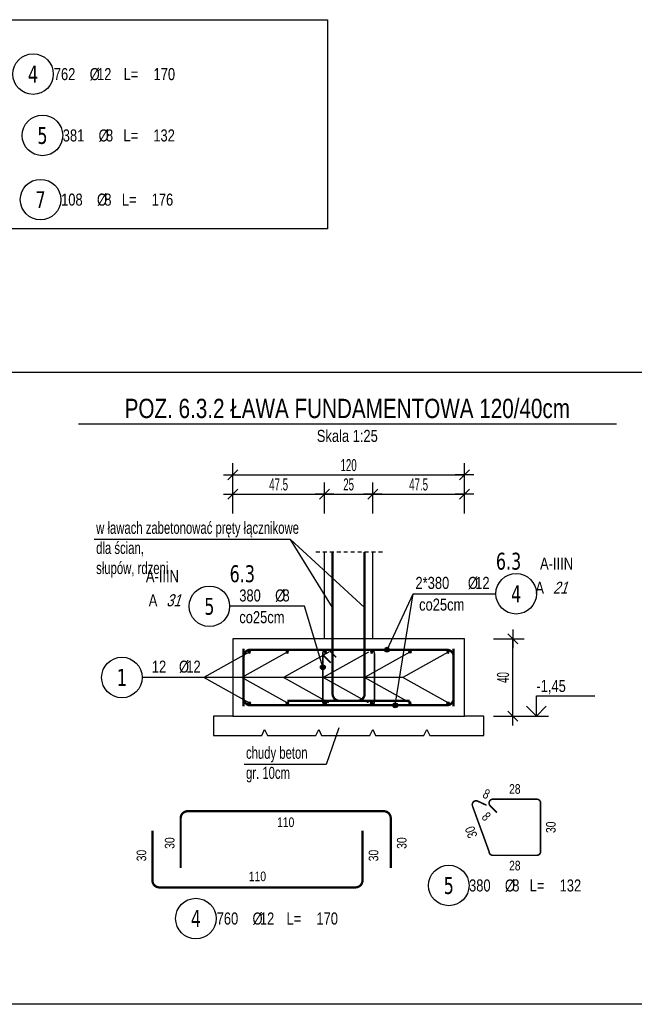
# Model space of a CAD drawing. Header units: millimetres. Extents: x -12415 to -10748, y 12360 to 13401.
# Tile 3 of 6: x -12126 to -11808, y 12891 to 13401. Entities that reach past the tile are written whole.
import ezdxf
from ezdxf.enums import TextEntityAlignment as Align

# ---------------------------------------------------------------- set-up
doc = ezdxf.new("R2010")
doc.units = ezdxf.units.MM
doc.header["$LTSCALE"] = 10
doc.linetypes.add('MP', pattern=[0.36, 0.2, -0.16])
for name, color, linetype in [('BA_lpm', 1, 'MP'), ('BA_wic', 1, 'Continuous'), ('BA_wis', 2, 'Continuous'), ('BA_wym', 1, 'Continuous'), ('BD_wic', 1, 'Continuous'), ('BZ_kot', 7, 'Continuous'), ('BZ_odn', 1, 'Continuous'), ('BZ_opi1', 7, 'Continuous'), ('BZ_opi2', 4, 'Continuous'), ('BZ_opi3', 30, 'Continuous'), ('BZ_opi4', 53, 'Continuous'), ('BZ_P_prz', 4, 'Continuous'), ('BZ_P_strz', 3, 'Continuous'), ('BZ_P_wid', 3, 'Continuous'), ('BZ_P_wyc', 134, 'Continuous'), ('BZ_prs', 2, 'Continuous'), ('BZ_sym', 7, 'Continuous'), ('BZ_txg', 3, 'Continuous'), ('BZ_txs', 2, 'Continuous'), ('BZ_wym', 1, 'Continuous')]:
    doc.layers.add(name, color=color, linetype=linetype)
doc.layers.add('BZ_obw', color=230, linetype='Continuous', plot=False)
doc.layers.add('BZ_pom', color=6, linetype='Continuous', plot=False)
doc.styles.add('BIKTBG', font='tahoma.ttf', dxfattribs={"width": 0.85})
doc.styles.add('BIKTC', font='bikromsw.shx', dxfattribs={"width": 0.85})
doc.styles.add('BIKTG', font='bikromsw.shx', dxfattribs={"width": 0.8})
doc.styles.add('BIKTS', font='bikromsw.shx', dxfattribs={"width": 0.8})
doc.styles.add('BIKWYM', font='bikromsw.shx', dxfattribs={"width": 0.6})
doc.dimstyles.new('BA_KR_25_cm', dxfattribs={"dimscale": 0.25, "dimtxt": 25, "dimasz": 1.666667, "dimexe": 24, "dimexo": 0, "dimgap": 0, "dimtad": 0, "dimdec": 1, "dimrnd": 0.5, "dimzin": 9, "dimdsep": 46, "dimtxsty": 'BIKWYM', "dimblk": 'WYM-KR', "dimcen": 0, "dimdle": 20, "dimclrd": 256, "dimclre": 256, "dimclrt": 7, "dimadec": 0, "dimazin": 0, "dimtfac": 0.033333, "dimtdec": 1, "dimtmove": 0, "dimatfit": 3, "dimldrblk": 'WYM-KR', "dimfxl": 1, "dimtvp": 0.8, "dimtolj": 1, "dimarcsym": 0})
doc.dimstyles.new('BZ_KP_25_cm', dxfattribs={"dimscale": 0.25, "dimtxt": 25, "dimasz": 1.666667, "dimexe": 24, "dimexo": 0, "dimgap": 0, "dimtad": 0, "dimdec": 1, "dimrnd": 0.5, "dimzin": 9, "dimdsep": 46, "dimtxsty": 'BIKWYM', "dimblk": 'WYM-KR', "dimblk1": 'WYM-KP', "dimblk2": 'WYM-KP', "dimsah": 1, "dimcen": 0, "dimdle": 20, "dimclrd": 256, "dimclre": 256, "dimclrt": 7, "dimadec": 0, "dimazin": 0, "dimtfac": 0.033333, "dimtdec": 1, "dimtmove": 0, "dimatfit": 3, "dimldrblk": 'WYM-KP', "dimfxl": 1, "dimtvp": 0.8, "dimtolj": 1, "dimarcsym": 0})
doc.dimstyles.new('BZ_ST_100_cm', dxfattribs={"dimtxt": 25, "dimasz": 1.666667, "dimexe": 24, "dimexo": 0, "dimgap": 0, "dimtad": 0, "dimdec": 1, "dimrnd": 0.5, "dimdsep": 46, "dimtxsty": 'BIKWYM', "dimblk": 'WYM-ST', "dimcen": 0, "dimdle": 20, "dimclrd": 256, "dimclre": 256, "dimclrt": 7, "dimadec": 0, "dimazin": 0, "dimtfac": 0.033333, "dimtdec": 1, "dimtix": 1, "dimtmove": 2, "dimatfit": 3, "dimldrblk": 'WYM-ST', "dimfxl": 25, "dimfxlon": 1, "dimtvp": 0.8, "dimtolj": 1, "dimtzin": 0, "dimarcsym": 0})

# ---------------------------------------------------------------- blocks, each defined once
blk = doc.blocks.new('eoprz')
blk = doc.blocks.new('WYM-KR')
at = {"linetype": 'ByBlock'}
blk.add_line((11.52, 0), (-11.52, 0), dxfattribs=at)
at = {"color": 7, "linetype": 'ByBlock'}
blk.add_line((6.24, 6.24), (-6.24, -6.24), dxfattribs=at)
blk = doc.blocks.new('*D31')
at = {"layer": 'BA_wym', "lineweight": -2}
for p, q in [((-11880.7, 13080.49), (-11864.7, 13080.49)), ((-11870.7, 13040.91), (-11870.7, 13080.08)), ((-11880.7, 13040.49), (-11864.7, 13040.49))]:
    blk.add_line(p, q, dxfattribs=at)
at = {"layer": 'Defpoints', "color": 0}
for p in [(-11880.7, 13080.49), (-11870.7, 13080.49), (-11880.7, 13040.49)]:
    blk.add_point(p, dxfattribs=at)
at = {"layer": 'BA_wym', "lineweight": -2, "xscale": 0.4166666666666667, "yscale": 0.4166666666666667, "zscale": 0.4166666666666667}
for p, rotation in [((-11870.7, 13080.49), 90), ((-11870.7, 13040.49), 270)]:
    blk.add_blockref('WYM-KR', p, dxfattribs=dict(at, rotation=rotation))
at = {"layer": 'BA_wym', "color": 7, "insert": (-11875.7, 13060.49), "char_height": 6.25, "attachment_point": 5, "rotation": 90, "style": 'BIKWYM'}
blk.add_mtext('\\A1;40', dxfattribs=at)
blk = doc.blocks.new('*U26')
for p, q in [((0, 4.17), (12.08, 4.17)), ((0, 0), (0, 4.17))]:
    blk.add_line(p, q)
at = {"color": 1}
blk.add_line((-2.5, 0), (2.5, 0), dxfattribs=at)
blk.add_lwpolyline([(-2.06, 2.06), (0, 0), (2.06, 2.06)])
at = {"style": 'BIKTS', "width": 0.8}
blk.add_attdef('POZIOM', text='', height=2.5, dxfattribs=at).set_placement((0, 6.25), align=Align.MIDDLE_LEFT)
blk = doc.blocks.new('*D32')
at = {"layer": 'BA_wym', "lineweight": -2}
for p, q in [((-12015.7, 13145.49), (-12015.7, 13161.49)), ((-11968.2, 13145.49), (-11968.2, 13161.49)), ((-12015.28, 13155.49), (-11968.62, 13155.49))]:
    blk.add_line(p, q, dxfattribs=at)
at = {"layer": 'Defpoints', "color": 0}
for p in [(-11968.2, 13155.49), (-11968.2, 13095.49), (-12015.7, 13080.49)]:
    blk.add_point(p, dxfattribs=at)
at = {"layer": 'BA_wym', "lineweight": -2, "xscale": 0.4166666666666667, "yscale": 0.4166666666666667, "zscale": 0.4166666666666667, "rotation": 180}
blk.add_blockref('WYM-KR', (-12015.7, 13155.49), dxfattribs=at)
at = {"layer": 'BA_wym', "lineweight": -2, "xscale": 0.4166666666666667, "yscale": 0.4166666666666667, "zscale": 0.4166666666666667}
blk.add_blockref('WYM-KR', (-11968.2, 13155.49), dxfattribs=at)
at = {"layer": 'BA_wym', "color": 7, "insert": (-11991.95, 13160.49), "char_height": 6.25, "attachment_point": 5, "style": 'BIKWYM'}
blk.add_mtext('\\A1;47.5', dxfattribs=at)
blk = doc.blocks.new('*D33')
at = {"layer": 'BA_wym', "lineweight": -2}
for p, q in [((-11968.2, 13145.49), (-11968.2, 13161.49)), ((-11943.2, 13145.49), (-11943.2, 13161.49)), ((-11967.78, 13155.49), (-11943.62, 13155.49))]:
    blk.add_line(p, q, dxfattribs=at)
at = {"layer": 'Defpoints', "color": 0}
for p in [(-11943.2, 13155.49), (-11968.2, 13095.49), (-11943.2, 13095.49)]:
    blk.add_point(p, dxfattribs=at)
at = {"layer": 'BA_wym', "lineweight": -2, "xscale": 0.4166666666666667, "yscale": 0.4166666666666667, "zscale": 0.4166666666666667, "rotation": 180}
blk.add_blockref('WYM-KR', (-11968.2, 13155.49), dxfattribs=at)
at = {"layer": 'BA_wym', "lineweight": -2, "xscale": 0.4166666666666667, "yscale": 0.4166666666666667, "zscale": 0.4166666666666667}
blk.add_blockref('WYM-KR', (-11943.2, 13155.49), dxfattribs=at)
at = {"layer": 'BA_wym', "color": 7, "insert": (-11955.7, 13160.49), "char_height": 6.25, "attachment_point": 5, "style": 'BIKWYM'}
blk.add_mtext('\\A1;25', dxfattribs=at)
blk = doc.blocks.new('*D34')
at = {"layer": 'BA_wym', "lineweight": -2}
for p, q in [((-11943.2, 13145.49), (-11943.2, 13161.49)), ((-11895.7, 13145.49), (-11895.7, 13161.49)), ((-11942.78, 13155.49), (-11896.12, 13155.49))]:
    blk.add_line(p, q, dxfattribs=at)
at = {"layer": 'Defpoints', "color": 0}
for p in [(-11895.7, 13155.49), (-11943.2, 13095.49), (-11895.7, 13080.49)]:
    blk.add_point(p, dxfattribs=at)
at = {"layer": 'BA_wym', "lineweight": -2, "xscale": 0.4166666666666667, "yscale": 0.4166666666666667, "zscale": 0.4166666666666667, "rotation": 180}
blk.add_blockref('WYM-KR', (-11943.2, 13155.49), dxfattribs=at)
at = {"layer": 'BA_wym', "lineweight": -2, "xscale": 0.4166666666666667, "yscale": 0.4166666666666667, "zscale": 0.4166666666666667}
blk.add_blockref('WYM-KR', (-11895.7, 13155.49), dxfattribs=at)
at = {"layer": 'BA_wym', "color": 7, "insert": (-11919.45, 13160.49), "char_height": 6.25, "attachment_point": 5, "style": 'BIKWYM'}
blk.add_mtext('\\A1;47.5', dxfattribs=at)
blk = doc.blocks.new('*D35')
at = {"layer": 'BA_wym', "lineweight": -2}
for p, q in [((-12015.7, 13155.49), (-12015.7, 13171.49)), ((-11895.7, 13155.49), (-11895.7, 13171.49)), ((-12015.28, 13165.49), (-11896.12, 13165.49))]:
    blk.add_line(p, q, dxfattribs=at)
at = {"layer": 'Defpoints', "color": 0}
for p in [(-11895.7, 13165.49), (-12015.7, 13080.49), (-11895.7, 13080.49)]:
    blk.add_point(p, dxfattribs=at)
at = {"layer": 'BA_wym', "lineweight": -2, "xscale": 0.4166666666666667, "yscale": 0.4166666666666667, "zscale": 0.4166666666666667, "rotation": 180}
blk.add_blockref('WYM-KR', (-12015.7, 13165.49), dxfattribs=at)
at = {"layer": 'BA_wym', "lineweight": -2, "xscale": 0.4166666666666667, "yscale": 0.4166666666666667, "zscale": 0.4166666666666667}
blk.add_blockref('WYM-KR', (-11895.7, 13165.49), dxfattribs=at)
at = {"layer": 'BA_wym', "color": 7, "insert": (-11955.7, 13170.49), "char_height": 6.25, "attachment_point": 5, "style": 'BIKWYM'}
blk.add_mtext('\\A1;120', dxfattribs=at)
blk = doc.blocks.new('WYM-ST')
blk.add_hatch(color=256).paths.add_polyline_path([(-13, 2.88), (0, 0), (-13, -2.88)])
blk.add_lwpolyline([(0, 0), (-13, 2.88), (-13, -2.88), (0, 0)])
blk = doc.blocks.new('WYM-KP')
blk.add_hatch(color=256).paths.add_polyline_path([(3, 0, 1), (-3, 0, 1)])
blk.add_circle((0, 0), 3)
blk = doc.blocks.new('bik_BlkOpPretU', base_point=(18572.85, 5991.36))
at = {"layer": 'BZ_opi2', "style": 'BIKTBG', "width": 0.8}
blk.add_attdef('NUMER', text='', height=26.25, dxfattribs=at).set_placement((18420.64, 5991.36), align=Align.MIDDLE_CENTER)
at = {"layer": 'BZ_opi4', "style": 'BIKTS', "width": 0.8}
for tag, p in [('SZTUK', (18467.14, 5998.86)), ('PRZEDR_FI', (18535, 5998.86)), ('PRZEKROJ', (18546.43, 5998.86)), ('UWAGA', (18467.14, 5965.11))]:
    blk.add_attdef(tag, p, '', height=18.75, dxfattribs=at)
at = {"layer": 'BZ_pom', "width": 0.8}
for tag, p, height, style in [('POZYCJA', (18452.14, 6028.86), 26.25, 'BIKTBG'), ('GATUNEK', (18346.58, 6028.86), 18.75, 'BIKTS'), ('METODA_L', (18348.57, 5991.36), 18.75, 'BIKTS')]:
    blk.add_attdef(tag, p, '', height=height, dxfattribs=dict(at, style=style))
at = {"layer": 'BZ_wym', "width": 0.8}
for tag, p, height, style, flags in [('PRZEDR_L', (18467.14, 5936.98), 18.75, 'BIKTS', 1), ('DLUGOSC', (18467.14, 5908.86), 18.75, 'BIKTS', 1), ('TYP_PRETA', (18467.14, 5880.73), 18.75, 'BIKTS', 3), ('PRZEDR_NR', (18467.14, 5852.61), 26.25, 'BIKTBG', 1), ('PRZEDR_SZT', (18467.14, 5824.48), 18.75, 'BIKTS', 1), ('EURO_KOD', (18467.14, 5796.36), 18.75, 'BIKTS', 3), ('EURO_KOD_SEGMENTY', (18507.85, 5796.36), 18.75, 'BIKTS', 3), ('HAK_1', (18467.14, 5768.23), 18.75, 'BIKTS', 3), ('HAK_2', (18467.14, 5740.11), 18.75, 'BIKTS', 3), ('ID', (18467.14, 5711.98), 18.75, 'BIKTS', 3), ('ID_C', (18467.14, 5683.86), 18.75, 'BIKTS', 3), ('b_atr_0', (18467.14, 5655.73), 18.75, 'BIKTS', 3)]:
    blk.add_attdef(tag, p, '', height=height, dxfattribs=dict(at, style=style, flags=flags))
blk = doc.blocks.new('bik_BlkOpPret', base_point=(1524.45, 7050.26))
at = {"layer": 'BZ_opi1', "style": 'BIKTS', "width": 0.6}
for tag, p in [('SZTUK', (1533.83, 7057.76)), ('PRZEDR_FI', (1554.72, 7057.76)), ('PRZEKROJ', (1563.29, 7057.76)), ('PRZEDR_L', (1533.83, 7024.01)), ('DLUGOSC', (1568.65, 7024.01)), ('UWAGA', (1533.83, 6997.76))]:
    blk.add_attdef(tag, p, '', height=18.75, dxfattribs=at)
at = {"layer": 'BZ_opi2', "style": 'BIKTBG', "width": 0.6}
blk.add_attdef('NUMER', text='', height=26.25, dxfattribs=at).set_placement((1620.77, 7050.26), align=Align.MIDDLE_CENTER)
at = {"layer": 'BZ_pom', "width": 0.6}
for tag, p, height, style in [('POZYCJA', (1589.27, 7087.76), 26.25, 'BIKTBG'), ('GATUNEK', (1630.22, 7087.76), 18.75, 'BIKTS'), ('METODA_L', (1639.09, 7050.26), 18.75, 'BIKTS'), ('EURO_KOD', (1663.74, 7050.26), 18.75, 'BIKTS')]:
    blk.add_attdef(tag, p, '', height=height, dxfattribs=dict(at, style=style))
at = {"layer": 'BZ_wym', "width": 0.6}
for tag, p, height, style, flags in [('PRZEDR_NR', (1533.83, 6969.63), 26.25, 'BIKTBG', 1), ('PRZEDR_SZT', (1533.83, 6941.51), 18.75, 'BIKTS', 1), ('TYP_PRETA', (1533.83, 6913.38), 18.75, 'BIKTS', 3), ('EURO_KOD_SEGMENTY', (1567.58, 6885.26), 18.75, 'BIKTS', 3), ('HAK_1', (1533.83, 6857.13), 18.75, 'BIKTS', 3), ('HAK_2', (1533.83, 6829.01), 18.75, 'BIKTS', 3), ('ID', (1533.83, 6800.88), 18.75, 'BIKTS', 3), ('ID_C', (1533.83, 6772.76), 18.75, 'BIKTS', 3), ('b_atr_0', (1533.83, 6744.63), 18.75, 'BIKTS', 3)]:
    blk.add_attdef(tag, p, '', height=height, dxfattribs=dict(at, style=style, flags=flags))
blk = doc.blocks.new('PRET3')
blk.add_hatch(color=0).paths.add_polyline_path([(0.5, 0, 1), (-0.5, 0, 1)])
at = {"color": 0}
blk.add_circle((0, 0), 0.5, dxfattribs=at)
blk = doc.blocks.new('bik_BlkOpPretW', base_point=(-8229.32, 29338.93))
at = {"layer": 'BZ_opi2', "style": 'BIKTBG', "width": 0.8}
blk.add_attdef('NUMER', text='', height=35, dxfattribs=at).set_placement((-8167.32, 29338.93), align=Align.MIDDLE_CENTER)
at = {"layer": 'BZ_opi4', "style": 'BIKTS', "width": 0.8}
for tag, p in [('SZTUK', (-8124.28, 29326.43)), ('PRZEDR_FI', (-8050, 29326.43)), ('PRZEKROJ', (-8034.76, 29326.43)), ('PRZEDR_L', (-7979.52, 29326.43)), ('DLUGOSC', (-7917.62, 29326.43))]:
    blk.add_attdef(tag, p, '', height=25, dxfattribs=at)
at = {"layer": 'BZ_pom', "width": 0.8}
for tag, p, height, style, flags in [('POZYCJA', (-8124.28, 29288.93), 35, 'BIKTBG', 3), ('GATUNEK', (-8124.28, 29251.43), 25, 'BIKTS', 1), ('METODA_L', (-8124.28, 29176.43), 25, 'BIKTS', 3)]:
    blk.add_attdef(tag, p, '', height=height, dxfattribs=dict(at, style=style, flags=flags))
at = {"layer": 'BZ_wym', "width": 0.8}
for tag, p, height, style, flags in [('UWAGA', (-8124.28, 29213.93), 25, 'BIKTS', 1), ('TYP_PRETA', (-8124.28, 29138.93), 25, 'BIKTS', 3), ('PRZEDR_NR', (-8124.28, 29101.43), 35, 'BIKTBG', 1), ('PRZEDR_SZT', (-8124.28, 29063.93), 25, 'BIKTS', 1), ('EURO_KOD', (-8124.28, 29026.43), 25, 'BIKTS', 3), ('EURO_KOD_SEGMENTY', (-8070, 29026.43), 25, 'BIKTS', 3), ('HAK_1', (-8124.28, 28988.93), 25, 'BIKTS', 3), ('HAK_2', (-8124.28, 28951.43), 25, 'BIKTS', 3), ('ID', (-8124.28, 28913.93), 25, 'BIKTS', 3), ('ID_C', (-8124.28, 28876.43), 25, 'BIKTS', 3), ('b_atr_0', (-8124.28, 28838.93), 25, 'BIKTS', 3)]:
    blk.add_attdef(tag, p, '', height=height, dxfattribs=dict(at, style=style, flags=flags))

msp = doc.modelspace()

# ---------------------------------------------------------------- linework, layer by layer
at = {"layer": 'BA_lpm'}
msp.add_lwpolyline([(-11938.2, 13125.49), (-11973.2, 13125.49)], dxfattribs=at)
at = {"layer": 'BA_wic', "color": 3}
msp.add_lwpolyline([(-12015.7, 13080.49), (-12015.7, 13040.49), (-11895.7, 13040.49), (-11895.7, 13080.49), (-12015.7, 13080.49)], dxfattribs=at)
at = {"layer": 'BA_wis'}
for points in [[(-11968.2, 13080.49), (-11968.2, 13125.49)], [(-11943.2, 13080.49), (-11943.2, 13125.49)]]:
    msp.add_lwpolyline(points, dxfattribs=at)
at = {"layer": 'BD_wic', "color": 3}
msp.add_lwpolyline([(-12389.36, 13401.34), (-11966.58, 13401.34), (-11966.58, 13292.93), (-12389.36, 13292.93)], close=True, dxfattribs=at)
at = {"layer": 'BZ_obw'}
msp.add_lwpolyline([(-12415.15, 13218.72), (-11191.76, 13218.72), (-11191.76, 12891.16), (-12415.15, 12891.16)], close=True, dxfattribs=at)
at = {"layer": 'BZ_odn', "color": 252}
for centre in [(-12119.16, 13373.14), (-12114.27, 13341.36), (-12115.27, 13308.1), (-12073.12, 13060.49), (-11903.83, 12952.73), (-12034.81, 12935.6)]:
    msp.add_circle(centre, 10.5, dxfattribs=at)
at = {"layer": 'BZ_odn'}
for centre in [(-11868.93, 13103.89), (-12027.83, 13097.38)]:
    msp.add_circle(centre, 10.5, dxfattribs=at)
at = {"layer": 'BZ_P_strz', "const_width": 0.8}
msp.add_lwpolyline([(-11962.1, 13070.92), (-11965.64, 13074.46, 0.668179), (-11969.05, 13073.04), (-11969.05, 13047.94, 0.414214), (-11967.05, 13045.94), (-11944.35, 13045.94, 0.414214), (-11942.35, 13047.94), (-11942.35, 13073.04, 0.414214), (-11944.35, 13075.04), (-11967.05, 13075.04, 0.668179), (-11968.47, 13071.63), (-11964.93, 13068.09)], format="xyb", dxfattribs=at)
at = {"layer": 'BZ_P_wid', "color": 8, "const_width": 1.2}
for points in [[(-11987.4, 13048.44), (-11951, 13048.44, 0.414214), (-11947.4, 13052.04), (-11947.4, 13125.49)], [(-11924, 13048.44), (-11960.4, 13048.44, -0.414214), (-11964, 13052.04), (-11964, 13125.49)]]:
    msp.add_lwpolyline(points, format="xyb", dxfattribs=at)
at = {"layer": 'BZ_P_wid', "const_width": 1.2}
for points in [[(-12010.1, 13075.49), (-12010.1, 13049.69, 0.414214), (-12006.5, 13046.09), (-11904.9, 13046.09, 0.414214), (-11901.3, 13049.69), (-11901.3, 13075.49)], [(-12010.1, 13045.49), (-12010.1, 13071.29, -0.414214), (-12006.5, 13074.89), (-11904.9, 13074.89, -0.414214), (-11901.3, 13071.29), (-11901.3, 13045.49)]]:
    msp.add_lwpolyline(points, format="xyb", dxfattribs=at)
at = {"layer": 'BZ_P_wyc', "linetype": 'Continuous'}
for points, const_width in [([(-11884.29, 12994.31), (-11888.83, 12996.42, 0.668179), (-11891.55, 12993.92), (-11882.97, 12970.34, 0.414214), (-11880.97, 12968.34), (-11858.27, 12968.34, 0.414214), (-11856.27, 12970.34), (-11856.27, 12995.44, 0.414214), (-11858.27, 12997.44), (-11880.97, 12997.44, 0.668179), (-11882.38, 12994.02), (-11878.84, 12990.49)], 0.8), ([(-12042.69, 12961.8), (-12042.69, 12987.6, -0.414214), (-12039.09, 12991.2), (-11937.49, 12991.2, -0.414214), (-11933.89, 12987.6), (-11933.89, 12961.8)], 1.2), ([(-12057.32, 12981.15), (-12057.32, 12955.35, 0.414214), (-12053.72, 12951.75), (-11952.12, 12951.75, 0.414214), (-11948.52, 12955.35), (-11948.52, 12981.15)], 1.2)]:
    msp.add_lwpolyline(points, format="xyb", dxfattribs=dict(at, const_width=const_width))
at = {"layer": 'BZ_prs'}
msp.add_lwpolyline([(-12015.7, 13040.49), (-12025.7, 13040.49), (-12025.7, 13030.49), (-12000.7, 13030.49), (-11999.2, 13033.49), (-11997.7, 13030.49), (-11972.7, 13030.49), (-11971.2, 13033.49), (-11969.7, 13030.49), (-11944.7, 13030.49), (-11943.2, 13033.49), (-11941.7, 13030.49), (-11916.7, 13030.49), (-11915.2, 13033.49), (-11913.7, 13030.49), (-11885.7, 13030.49), (-11885.7, 13040.49), (-11895.7, 13040.49)], dxfattribs=at)
at = {"layer": 'BZ_txg'}
msp.add_lwpolyline([(-12095.55, 13191.92), (-11817.03, 13191.92)], dxfattribs=at)

# ---------------------------------------------------------------- block references
ref = msp.add_blockref('bik_BlkOpPretW', (-12134.66, 13373.14))
ref.add_attrib('NUMER', '4', dxfattribs={"layer": 'BZ_opi2', "height": 8.75, "style": 'BIKTBG', "width": 0.8}).set_placement((-12119.16, 13373.14), align=Align.MIDDLE_CENTER)
ref.add_attrib('SZTUK', '762', (-12108.4, 13370.01), dxfattribs={"layer": 'BZ_opi4', "height": 6.25, "style": 'BIKTS', "width": 0.8})
ref.add_attrib('PRZEKROJ', '12', (-12086.01, 13370.01), dxfattribs={"layer": 'BZ_opi4', "height": 6.25, "style": 'BIKTS', "width": 0.8})
ref.add_attrib('DLUGOSC', '170', (-12056.73, 13370.01), dxfattribs={"layer": 'BZ_opi4', "height": 6.25, "style": 'BIKTS', "width": 0.8})
ref.add_attrib('PRZEDR_FI', '%%c', (-12089.82, 13370.01), dxfattribs={"layer": 'BZ_opi4', "height": 6.25, "style": 'BIKTS', "width": 0.8})
ref.add_attrib('PRZEDR_L', 'L=', (-12072.21, 13370.01), dxfattribs={"layer": 'BZ_opi4', "height": 6.25, "style": 'BIKTS', "width": 0.8})
ref = msp.add_blockref('bik_BlkOpPretW', (-12129.77, 13341.36))
ref.add_attrib('NUMER', '5', dxfattribs={"layer": 'BZ_opi2', "height": 8.75, "style": 'BIKTBG', "width": 0.8}).set_placement((-12114.27, 13341.36), align=Align.MIDDLE_CENTER)
ref.add_attrib('SZTUK', '381', (-12103.76, 13338.23), dxfattribs={"layer": 'BZ_opi4', "height": 6.25, "style": 'BIKTS', "width": 0.8})
ref.add_attrib('PRZEKROJ', '8', (-12081.38, 13338.23), dxfattribs={"layer": 'BZ_opi4', "height": 6.25, "style": 'BIKTS', "width": 0.8})
ref.add_attrib('DLUGOSC', '132', (-12056.86, 13338.23), dxfattribs={"layer": 'BZ_opi4', "height": 6.25, "style": 'BIKTS', "width": 0.8})
ref.add_attrib('PRZEDR_FI', '%%c', (-12085.19, 13338.23), dxfattribs={"layer": 'BZ_opi4', "height": 6.25, "style": 'BIKTS', "width": 0.8})
ref.add_attrib('PRZEDR_L', 'L=', (-12072.34, 13338.23), dxfattribs={"layer": 'BZ_opi4', "height": 6.25, "style": 'BIKTS', "width": 0.8})
ref = msp.add_blockref('bik_BlkOpPretW', (-12130.77, 13308.1))
ref.add_attrib('NUMER', '7', dxfattribs={"layer": 'BZ_opi2', "height": 8.75, "style": 'BIKTBG', "width": 0.8}).set_placement((-12115.27, 13308.1), align=Align.MIDDLE_CENTER)
ref.add_attrib('SZTUK', '108', (-12104.61, 13304.98), dxfattribs={"layer": 'BZ_opi4', "height": 6.25, "style": 'BIKTS', "width": 0.8})
ref.add_attrib('PRZEKROJ', '8', (-12082.23, 13304.98), dxfattribs={"layer": 'BZ_opi4', "height": 6.25, "style": 'BIKTS', "width": 0.8})
ref.add_attrib('DLUGOSC', '176', (-12057.71, 13304.98), dxfattribs={"layer": 'BZ_opi4', "height": 6.25, "style": 'BIKTS', "width": 0.8})
ref.add_attrib('PRZEDR_FI', '%%c', (-12086.04, 13304.98), dxfattribs={"layer": 'BZ_opi4', "height": 6.25, "style": 'BIKTS', "width": 0.8})
ref.add_attrib('PRZEDR_L', 'L=', (-12073.18, 13304.98), dxfattribs={"layer": 'BZ_opi4', "height": 6.25, "style": 'BIKTS', "width": 0.8})
ref = msp.add_blockref('bik_BlkOpPret', (-11924.19, 13103.89))
ref.add_attrib('NUMER', '4', dxfattribs={"layer": 'BZ_opi2', "height": 8.75, "style": 'BIKTBG', "width": 0.8}).set_placement((-11868.93, 13103.89), align=Align.MIDDLE_CENTER)
ref.add_attrib('POZYCJA', '6.3', (-11879.43, 13116.39), dxfattribs={"layer": 'BZ_pom', "height": 8.75, "style": 'BIKTBG', "width": 0.8})
ref.add_attrib('SZTUK', '2*380', (-11921.07, 13106.39), dxfattribs={"layer": 'BZ_opi1', "height": 6.25, "style": 'BIKTS', "width": 0.8})
ref.add_attrib('GATUNEK', 'A-IIIN', (-11856.55, 13116.39), dxfattribs={"layer": 'BZ_pom', "height": 6.25, "style": 'BIKTS', "width": 0.8})
ref.add_attrib('PRZEKROJ', '12', (-11890.12, 13106.39), dxfattribs={"layer": 'BZ_opi1', "height": 6.25, "style": 'BIKTS', "width": 0.8})
ref.add_attrib('UWAGA', 'co25cm', (-11919.19, 13095.14), dxfattribs={"layer": 'BZ_opi1', "height": 6.25, "style": 'BIKTS', "width": 0.8})
ref.add_attrib('METODA_L', 'A', (-11858.96, 13103.89), dxfattribs={"layer": 'BZ_pom', "height": 6.25, "style": 'BIKTS', "width": 0.8})
ref.add_attrib('PRZEDR_FI', '%%c', (-11893.93, 13106.39), dxfattribs={"layer": 'BZ_opi1', "height": 6.25, "style": 'BIKTS', "width": 0.8})
ref.add_attrib('EURO_KOD', '21', (-11849.91, 13103.89), dxfattribs={"layer": 'BZ_pom', "height": 6.25, "style": 'BIKTS', "oblique": 18, "width": 0.8})
ref = msp.add_blockref('bik_BlkOpPret', (-11978.52, 13097.38))
ref.add_attrib('NUMER', '5', dxfattribs={"layer": 'BZ_opi2', "height": 8.75, "style": 'BIKTBG', "width": 0.8}).set_placement((-12027.83, 13097.38), align=Align.MIDDLE_CENTER)
ref.add_attrib('POZYCJA', '6.3', (-12017.33, 13109.88), dxfattribs={"layer": 'BZ_pom', "height": 8.75, "style": 'BIKTBG', "width": 0.8})
ref.add_attrib('SZTUK', '380', (-12012.33, 13099.88), dxfattribs={"layer": 'BZ_opi1', "height": 6.25, "style": 'BIKTS', "width": 0.8})
ref.add_attrib('GATUNEK', 'A-IIIN', (-12060.69, 13109.88), dxfattribs={"layer": 'BZ_pom', "height": 6.25, "style": 'BIKTS', "width": 0.8})
ref.add_attrib('PRZEKROJ', '8', (-11989.95, 13099.88), dxfattribs={"layer": 'BZ_opi1', "height": 6.25, "style": 'BIKTS', "width": 0.8})
ref.add_attrib('UWAGA', 'co25cm', (-12012.33, 13088.63), dxfattribs={"layer": 'BZ_opi1', "height": 6.25, "style": 'BIKTS', "width": 0.8})
ref.add_attrib('METODA_L', 'A', (-12059.23, 13097.38), dxfattribs={"layer": 'BZ_pom', "height": 6.25, "style": 'BIKTS', "width": 0.8})
ref.add_attrib('PRZEDR_FI', '%%c', (-11993.76, 13099.88), dxfattribs={"layer": 'BZ_opi1', "height": 6.25, "style": 'BIKTS', "width": 0.8})
ref.add_attrib('EURO_KOD', '31', (-12050.19, 13097.38), dxfattribs={"layer": 'BZ_pom', "height": 6.25, "style": 'BIKTS', "oblique": 18, "width": 0.8})
ref = msp.add_blockref('bik_BlkOpPretU', (-12030.95, 13060.49))
ref.add_attrib('NUMER', '1', dxfattribs={"layer": 'BZ_opi2', "height": 8.75, "style": 'BIKTBG', "width": 0.8}).set_placement((-12073.12, 13060.49), align=Align.MIDDLE_CENTER)
ref.add_attrib('SZTUK', '12', (-12057.62, 13062.99), dxfattribs={"layer": 'BZ_opi4', "height": 6.25, "style": 'BIKTS', "width": 0.8})
ref.add_attrib('PRZEKROJ', '12', (-12039.76, 13062.99), dxfattribs={"layer": 'BZ_opi4', "height": 6.25, "style": 'BIKTS', "width": 0.8})
ref.add_attrib('PRZEDR_FI', '%%c', (-12043.57, 13062.99), dxfattribs={"layer": 'BZ_opi4', "height": 6.25, "style": 'BIKTS', "width": 0.8})
ref = msp.add_blockref('bik_BlkOpPretW', (-11919.33, 12952.73))
ref.add_attrib('NUMER', '5', dxfattribs={"layer": 'BZ_opi2', "height": 8.75, "style": 'BIKTBG', "width": 0.8}).set_placement((-11903.83, 12952.73), align=Align.MIDDLE_CENTER)
ref.add_attrib('SZTUK', '380', (-11893.32, 12949.61), dxfattribs={"layer": 'BZ_opi4', "height": 6.25, "style": 'BIKTS', "width": 0.8})
ref.add_attrib('PRZEKROJ', '8', (-11870.94, 12949.61), dxfattribs={"layer": 'BZ_opi4', "height": 6.25, "style": 'BIKTS', "width": 0.8})
ref.add_attrib('DLUGOSC', '132', (-11846.42, 12949.61), dxfattribs={"layer": 'BZ_opi4', "height": 6.25, "style": 'BIKTS', "width": 0.8})
ref.add_attrib('PRZEDR_FI', '%%c', (-11874.75, 12949.61), dxfattribs={"layer": 'BZ_opi4', "height": 6.25, "style": 'BIKTS', "width": 0.8})
ref.add_attrib('PRZEDR_L', 'L=', (-11861.89, 12949.61), dxfattribs={"layer": 'BZ_opi4', "height": 6.25, "style": 'BIKTS', "width": 0.8})
ref = msp.add_blockref('bik_BlkOpPretW', (-12050.31, 12935.6))
ref.add_attrib('NUMER', '4', dxfattribs={"layer": 'BZ_opi2', "height": 8.75, "style": 'BIKTBG', "width": 0.8}).set_placement((-12034.81, 12935.6), align=Align.MIDDLE_CENTER)
ref.add_attrib('SZTUK', '760', (-12024.04, 12932.48), dxfattribs={"layer": 'BZ_opi4', "height": 6.25, "style": 'BIKTS', "width": 0.8})
ref.add_attrib('PRZEKROJ', '12', (-12001.66, 12932.48), dxfattribs={"layer": 'BZ_opi4', "height": 6.25, "style": 'BIKTS', "width": 0.8})
ref.add_attrib('DLUGOSC', '170', (-11972.37, 12932.48), dxfattribs={"layer": 'BZ_opi4', "height": 6.25, "style": 'BIKTS', "width": 0.8})
ref.add_attrib('PRZEDR_FI', '%%c', (-12005.47, 12932.48), dxfattribs={"layer": 'BZ_opi4', "height": 6.25, "style": 'BIKTS', "width": 0.8})
ref.add_attrib('PRZEDR_L', 'L=', (-11987.85, 12932.48), dxfattribs={"layer": 'BZ_opi4', "height": 6.25, "style": 'BIKTS', "width": 0.8})
at = {"layer": 'BZ_kot', "xscale": 2.5, "yscale": 2.5, "zscale": 2.5}
msp.add_blockref('*U26', (-11858.45, 13040.49), dxfattribs=at).add_auto_attribs({'POZIOM': '-1,45'})
at = {"layer": 'BZ_P_prz', "zscale": 1.2, "rotation": 180}
for p, xscale, yscale in [((-12007.2, 13073.69), -1.2, 1.200000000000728), ((-11987.45, 13073.69), -1.2, 1.200000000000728), ((-11967.7, 13073.69), -1.2, 1.200000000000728), ((-11943.7, 13073.69), -1.2, 1.200000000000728), ((-11923.95, 13073.69), 1.2, 1.2), ((-11904.2, 13073.69), -1.2, 1.200000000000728)]:
    msp.add_blockref('PRET3', p, dxfattribs=dict(at, xscale=xscale, yscale=yscale))
at = {"layer": 'BZ_P_prz', "yscale": 1.2, "zscale": 1.2}
for p, xscale in [((-12007.2, 13047.29), 1.2), ((-11987.45, 13047.29), 1.2), ((-11967.7, 13047.29), 1.2), ((-11943.7, 13047.29), 1.2), ((-11923.95, 13047.29), -1.2), ((-11904.2, 13047.29), 1.2)]:
    msp.add_blockref('PRET3', p, dxfattribs=dict(at, xscale=xscale))
at = {"layer": 'BZ_sym'}
ref = msp.add_blockref('eoprz', (-11956.38, 13191.92), dxfattribs=dict(at, xscale=0.25, yscale=0.25, zscale=0.25))
ref.add_attrib('Nazwa', 'POZ. 6.3.2 ŁAWA FUNDAMENTOWA 120/40cm', dxfattribs={"layer": 'BZ_txg', "height": 10, "style": 'BIKTG', "width": 0.8}).set_placement((-11956.38, 13199.92), align=Align.MIDDLE_CENTER)
ref.add_attrib('Skala', 'Skala 1:25', dxfattribs={"layer": 'BZ_txs', "height": 6.25, "style": 'BIKTS', "width": 0.8}).set_placement((-11956.38, 13185.67), align=Align.MIDDLE_CENTER)

# ---------------------------------------------------------------- texts
at = {"layer": 'BZ_opi3', "style": 'BIKTC', "width": 0.8}
for s, rotation, p in [('28', 359.9998, (-11869.62, 13002.74)), ('8', 334.9998, (-11884.32, 13000.17)), ('8', 315, (-11884.36, 12988.51)), ('30', 90, (-11850.97, 12982.89)), ('30', 109.9998, (-11892.24, 12980.32)), ('30', 89.9998, (-12048.39, 12974.7)), ('30', 90, (-11928.19, 12974.7)), ('30', 89.9998, (-12063.02, 12968.25)), ('30', 90, (-11942.82, 12968.25))]:
    msp.add_text(s, height=5, rotation=rotation, dxfattribs=at).set_placement(p, align=Align.MIDDLE_CENTER)
for s, p in [('110', (-11988.29, 12985.5)), ('28', (-11869.62, 12963.04)), ('110', (-12002.92, 12957.45))]:
    msp.add_text(s, height=5, dxfattribs=at).set_placement(p, align=Align.MIDDLE_CENTER)
at = {"layer": 'BZ_txs', "char_height": 6.25, "width": 113.0116, "attachment_point": 1, "style": 'BIKTS'}
for s, insert in [('{\\W0.7;w ławach zabetonować pręty łącznikowe dla ścian,\\Psłupów, rdzeni}', (-12086.46, 13141.18)), ('{\\W0.7;chudy beton\\Pgr. 10cm}', (-12008.84, 13024.63))]:
    msp.add_mtext(s, dxfattribs=dict(at, insert=insert))

# ---------------------------------------------------------------- dimensions: what is measured, and where the dimension line sits
at = {"layer": 'BA_wym'}
for base, p1, p2, override, picture, middle in [((-11895.7, 13165.49), (-12015.7, 13080.49), (-11895.7, 13080.49), {"dimatfit": 1, "dimfxl": 40, "dimfxlon": 1}, '*D35', (-11955.7, 13170.49)), ((-11968.2, 13155.49), (-12015.7, 13080.49), (-11968.2, 13095.49), {"dimatfit": 1, "dimfxl": 40, "dimfxlon": 1}, '*D32', (-11991.95, 13160.49)), ((-11943.2, 13155.49), (-11968.2, 13095.49), (-11943.2, 13095.49), {"dimtmove": 1, "dimatfit": 1, "dimfxl": 40, "dimfxlon": 1}, '*D33', (-11955.7, 13160.49)), ((-11895.7, 13155.49), (-11943.2, 13095.49), (-11895.7, 13080.49), {"dimtmove": 1, "dimatfit": 1, "dimfxl": 40, "dimfxlon": 1}, '*D34', (-11919.45, 13160.49))]:
    dim = msp.add_linear_dim(base=base, p1=p1, p2=p2, dimstyle='BA_KR_25_cm', override=override, dxfattribs=at)
    dim.commit()
    dim.dimension.update_dxf_attribs({"geometry": picture, "text_midpoint": middle})
dim = msp.add_linear_dim(base=(-11870.7, 13080.49), p1=(-11880.7, 13040.49), p2=(-11880.7, 13080.49), angle=90, dimstyle='BA_KR_25_cm', override={"dimatfit": 1}, dxfattribs=at)
dim.commit()
dim.dimension.update_dxf_attribs({"geometry": '*D31', "text_midpoint": (-11875.7, 13060.49)})

# ---------------------------------------------------------------- leaders
at = {"layer": 'BZ_odn', "has_arrowhead": 0}
for points in [[(-11964, 13096.68), (-11985.74, 13132.04), (-12087.5, 13132.04)], [(-11947.4, 13096.68), (-11985.74, 13132.04), (-12087.5, 13132.04)], [(-11960.85, 13034.37), (-11967.37, 13015.48), (-12009.87, 13015.48)]]:
    msp.add_leader(points, dimstyle='BZ_ST_100_cm', dxfattribs=at)
at = {"layer": 'BZ_odn'}
for points in [[(-11935.81, 13074.89), (-11922.2, 13103.89), (-11879.43, 13103.89)], [(-11931.56, 13046.09), (-11922.2, 13103.89), (-11879.43, 13103.89)], [(-11969.05, 13065.8), (-11978.52, 13097.38), (-12017.33, 13097.38)]]:
    msp.add_leader(points, dimstyle='BZ_KP_25_cm', dxfattribs=at)
at = {"layer": 'BZ_odn', "color": 252, "has_arrowhead": 0}
for points in [[(-12007.2, 13073.69), (-12030.7, 13060.49), (-12062.62, 13060.49)], [(-11987.45, 13073.69), (-12010.95, 13060.49), (-12062.62, 13060.49)], [(-11966, 13073.69), (-11989.5, 13060.49), (-12062.62, 13060.49)], [(-11945.4, 13073.69), (-11968.9, 13060.49), (-12062.62, 13060.49)], [(-11923.95, 13073.69), (-11947.45, 13060.49), (-12062.62, 13060.49)], [(-11904.2, 13073.69), (-11927.7, 13060.49), (-12062.62, 13060.49)], [(-12007.2, 13047.29), (-12030.7, 13060.49), (-12062.62, 13060.49)], [(-11987.45, 13047.29), (-12010.95, 13060.49), (-12062.62, 13060.49)], [(-11966, 13047.29), (-11989.5, 13060.49), (-12062.62, 13060.49)], [(-11945.4, 13047.29), (-11968.9, 13060.49), (-12062.62, 13060.49)], [(-11923.95, 13047.29), (-11947.45, 13060.49), (-12062.62, 13060.49)], [(-11904.2, 13047.29), (-11927.7, 13060.49), (-12062.62, 13060.49)]]:
    msp.add_leader(points, dimstyle='BZ_KP_25_cm', override={"dimclrd": 252}, dxfattribs=at)

doc.saveas('drawing.dxf')
